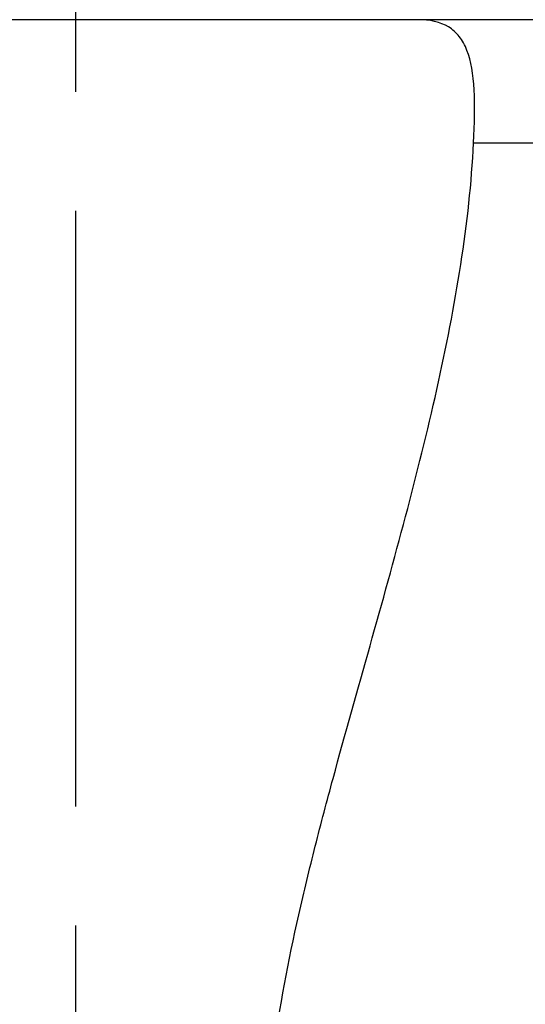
# Model space of a CAD drawing. Header units: millimetres. Extents: x 65 to 594, y 163 to 334.
# Tile 5 of 53: x 419 to 430, y 214 to 235. Entities that reach past the tile are written whole.
import ezdxf

# ---------------------------------------------------------------- set-up
doc = ezdxf.new("R2010")
doc.units = ezdxf.units.MM
doc.header["$LTSCALE"] = 2
doc.linetypes.add('CENTER', pattern=[10.16, 6.35, -1.27, 1.27, -1.27])
doc.layers.add('CL', color=1, linetype='CENTER')
doc.layers.add('OUT', color=3, linetype='Continuous')

msp = doc.modelspace()

# ---------------------------------------------------------------- linework, layer by layer
at = {"layer": 'CL', "color": 0}
msp.add_line((420.38, 197.433), (420.38, 256.533), dxfattribs=at)
at = {"layer": 'OUT', "color": 7}
for p, q in [((530.38, 234.533), (390.38, 234.533)), ((428.86, 231.903), (491.901, 231.903))]:
    msp.add_line(p, q, dxfattribs=at)
for points, knots in [([(428.86, 231.903), (428.879, 232.32), (428.889, 232.698), (428.852, 233.372), (428.807, 233.651), (428.676, 233.99), (428.621, 234.09), (428.49, 234.257), (428.414, 234.324), (428.152, 234.484), (427.929, 234.533), (427.67, 234.533)], [0, 0, 0, 0, 0.25, 0.25, 0.5, 0.5, 0.625, 0.625, 0.75, 0.75, 1, 1, 1, 1]), ([(424.38, 209.433), (424.38, 210.458), (424.456, 211.47), (424.723, 213.47), (424.913, 214.459), (425.245, 215.931), (425.363, 216.42), (425.609, 217.391), (425.736, 217.872), (426.124, 219.305), (426.391, 220.246), (427.175, 223.037), (427.677, 224.855), (428.276, 227.539), (428.451, 228.427), (428.723, 230.191), (428.819, 231.055), (428.86, 231.903)], [0, 0, 0, 0, 0.125, 0.125, 0.25, 0.25, 0.3125, 0.3125, 0.375, 0.375, 0.5, 0.5, 0.75, 0.75, 0.875, 0.875, 1, 1, 1, 1])]:
    msp.add_open_spline(points, degree=3, knots=knots, dxfattribs=at)

doc.saveas('drawing.dxf')
